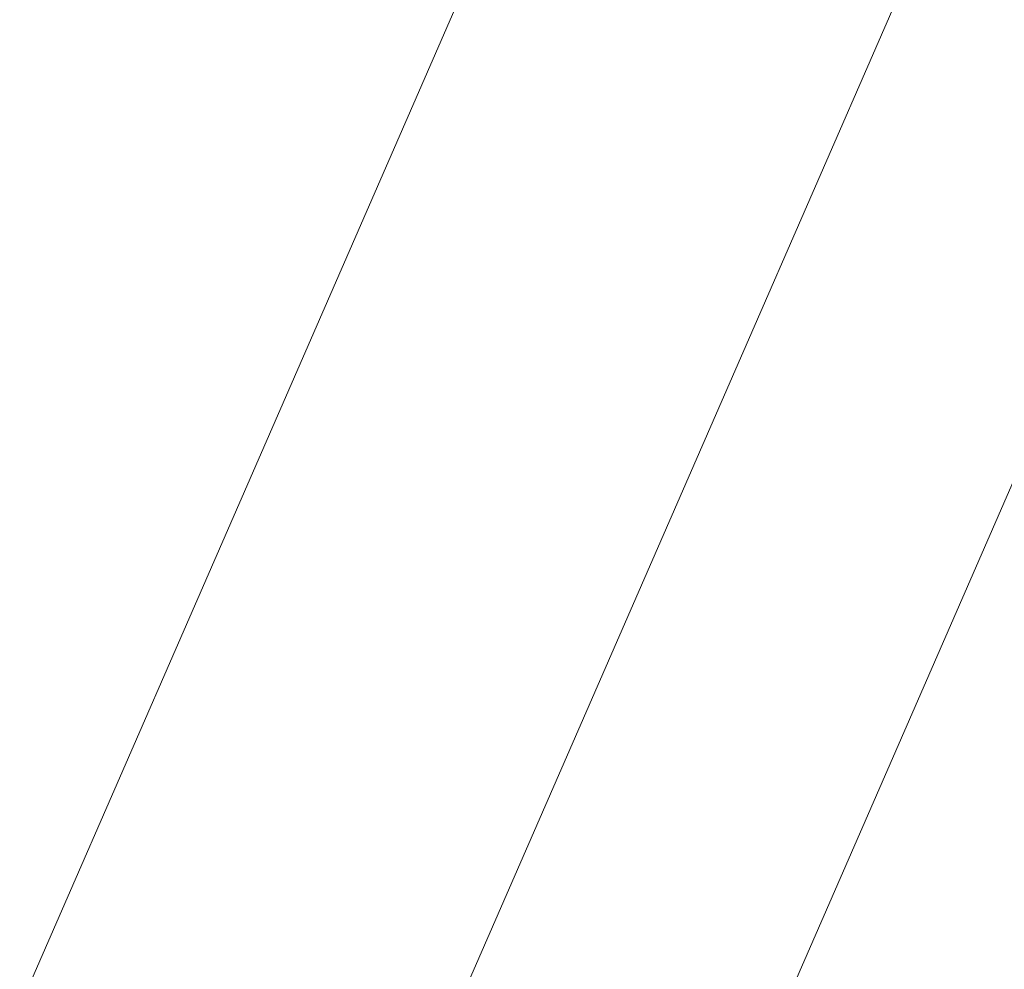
# Model space of a CAD drawing. Header units: metres. Extents: x -5203299 to 2078834, y 245743 to 5816291.
# Tile 157 of 256: x 366321.0024 to 366321.075, y 5814087.4778 to 5814087.5477. Entities that reach past the tile are written whole.
import ezdxf

# ---------------------------------------------------------------- set-up
doc = ezdxf.new("R2010")
doc.units = ezdxf.units.M
doc.header["$LTSCALE"] = 0.5
doc.layers.add('30 -39 Baustelle- Fläche', color=7, linetype='Continuous', lineweight=15)
doc.layers.add('Keine', color=7, linetype='Continuous', lineweight=9)

# ---------------------------------------------------------------- blocks, each defined once
blk = doc.blocks.new('Gruppe-12227')
at = {"layer": 'Keine', "color": 7, "flags": 128}
for points in [[(-271.709457, -118.022767), (-272.030153, -118.758181)], [(-271.682352, -118.034586), (-272.017374, -118.802852)], [(-271.662123, -118.043408), (-272.003036, -118.825183)]]:
    blk.add_lwpolyline(points, dxfattribs=at)
blk = doc.blocks.new('Gruppe-12238')
at = {"layer": 'Keine', "color": 7}
blk.add_blockref('Gruppe-12227', (0, 0), dxfattribs=at)
blk = doc.blocks.new('Gruppe-12239')
at = {"layer": 'Keine', "color": 7}
blk.add_blockref('Gruppe-12238', (0, 0), dxfattribs=at)
blk = doc.blocks.new('Gruppe-12241')
at = {"layer": 'Keine', "color": 7}
blk.add_blockref('Gruppe-12239', (0, 0), dxfattribs=at)
blk = doc.blocks.new('Gruppe-12242')
at = {"layer": 'Keine', "color": 7}
blk.add_blockref('Gruppe-12241', (0, 0), dxfattribs=at)
blk = doc.blocks.new('_BE Phase 5 (3D)')
at = {"layer": '30 -39 Baustelle- Fläche', "color": 7}
blk.add_blockref('Gruppe-12242', (0, 0), dxfattribs=at)

msp = doc.modelspace()

# ---------------------------------------------------------------- block references
at = {"layer": 'Keine', "color": 1}
msp.add_blockref('_BE Phase 5 (3D)', (366592.803493, 5814205.707928), dxfattribs=at)

doc.saveas('drawing.dxf')
